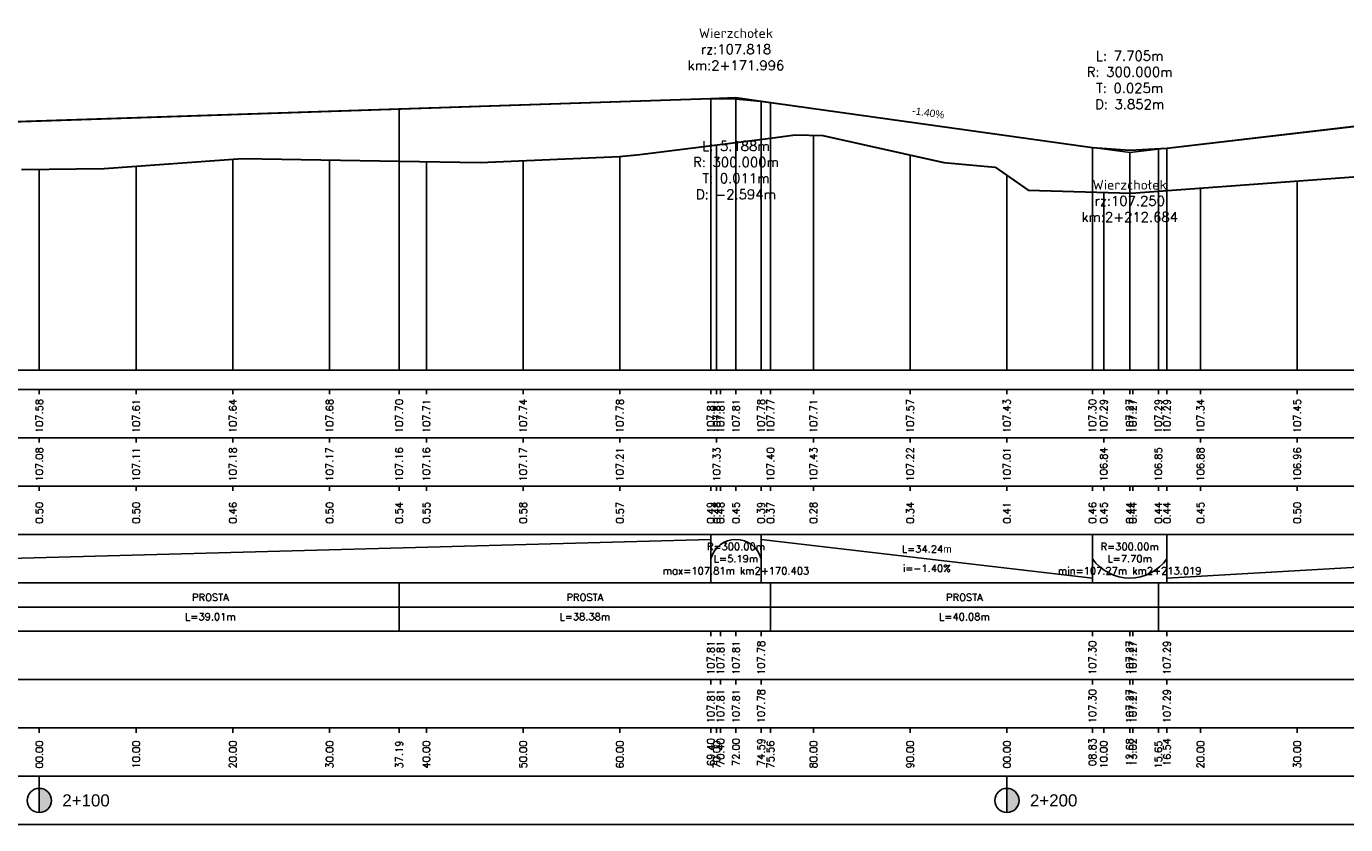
# Model space of a CAD drawing. Extents: x 7529714 to 7537797, y 5723889 to 5727796.
# Tile 17 of 28: x 7535394 to 7535531, y 5725349 to 5725431. Entities that reach past the tile are written whole.
import ezdxf

# ---------------------------------------------------------------- set-up
doc = ezdxf.new("R2010")
doc.units = 0
doc.linetypes.add('HIDDEN', pattern=[9.525, 6.35, -3.175])
for name, color, linetype in [('C-DROGI-PROFILE', 7, 'Continuous'), ('C-DROGI-PROFILE-ETYKIETY', 7, 'Continuous'), ('Niw-opis', 2, 'Continuous')]:
    doc.layers.add(name, color=color, linetype=linetype)
doc.styles.get("Standard").update_dxf_attribs({"font": 'arial.ttf'})

# ---------------------------------------------------------------- blocks, each defined once
blk = doc.blocks.new('kilometraz')
at = {"linetype": 'ByBlock', "lineweight": -2}
blk.add_hatch(color=0, dxfattribs=at).paths.add_polyline_path([(0, -0.5, 0.414214), (0.5, 0, 0.414214), (0, 0.5)])
at = {"color": 0, "linetype": 'ByBlock', "lineweight": -2}
blk.add_line((0, 0.5), (0, -0.5), dxfattribs=at)
blk.add_circle((0, 0), 0.5, dxfattribs=at)

msp = doc.modelspace()

# ---------------------------------------------------------------- linework, layer by layer
at = {"layer": 'C-DROGI-PROFILE', "color": 12, "linetype": 'Continuous', "lineweight": 30, "true_color": 0xdb0000}
for p, q in [((7535512.277, 5725418.817), (7535582.173, 5725427.011)), ((7535318.467, 5725419.067), (7535465.143, 5725423.958)), ((7535465.143, 5725423.958), (7535467.737, 5725423.932)), ((7535467.737, 5725423.932), (7535470.331, 5725423.683)), ((7535470.331, 5725423.683), (7535504.572, 5725418.903)), ((7535504.572, 5725418.903), (7535508.424, 5725418.613)), ((7535508.424, 5725418.613), (7535512.277, 5725418.817))]:
    msp.add_line(p, q, dxfattribs=at)
at = {"layer": 'C-DROGI-PROFILE', "color": 2, "linetype": 'HIDDEN', "lineweight": -3}
for p, q in [((7535465.143, 5725423.958), (7535467.737, 5725424.045)), ((7535467.737, 5725424.045), (7535470.331, 5725423.683)), ((7535504.572, 5725418.903), (7535508.424, 5725418.365)), ((7535508.424, 5725418.365), (7535512.277, 5725418.817))]:
    msp.add_line(p, q, dxfattribs=at)
at = {"layer": 'C-DROGI-PROFILE', "color": 98, "linetype": 'Continuous', "lineweight": 30, "true_color": 0x006100}
for p, q in [((7535457.804, 5725418.161), (7535471.305, 5725419.867)), ((7535471.305, 5725419.867), (7535473.854, 5725420.189)), ((7535473.854, 5725420.189), (7535476.697, 5725420.119)), ((7535476.697, 5725420.119), (7535489.23, 5725417.319)), ((7535402.457, 5725416.717), (7535416.732, 5725417.748)), ((7535416.732, 5725417.748), (7535432.927, 5725417.482)), ((7535441.292, 5725417.346), (7535455.712, 5725417.968)), ((7535455.712, 5725417.968), (7535457.804, 5725418.161)), ((7535393.913, 5725416.629), (7535402.457, 5725416.717)), ((7535432.927, 5725417.482), (7535441.292, 5725417.346)), ((7535489.23, 5725417.319), (7535494.51, 5725416.868)), ((7535494.51, 5725416.868), (7535497.943, 5725414.49)), ((7535511.386, 5725414.374), (7535537.718, 5725416.326)), ((7535497.943, 5725414.49), (7535508.574, 5725414.166)), ((7535508.574, 5725414.166), (7535511.386, 5725414.374))]:
    msp.add_line(p, q, dxfattribs=at)
at = {"layer": 'C-DROGI-PROFILE', "color": 1, "linetype": 'Continuous', "lineweight": -3}
for p, q in [((7535465.741, 5725395.868), (7535465.741, 5725419.163)), ((7535471.305, 5725395.868), (7535471.305, 5725419.867)), ((7535475.741, 5725395.868), (7535475.741, 5725420.142)), ((7535415.741, 5725395.868), (7535415.741, 5725417.676)), ((7535455.741, 5725395.868), (7535455.741, 5725417.971)), ((7535485.741, 5725395.868), (7535485.741, 5725418.099)), ((7535395.741, 5725395.868), (7535395.741, 5725416.648)), ((7535405.741, 5725395.868), (7535405.741, 5725416.954)), ((7535425.741, 5725395.868), (7535425.741, 5725417.6)), ((7535432.927, 5725395.868), (7535432.927, 5725417.482)), ((7535435.741, 5725395.868), (7535435.741, 5725417.437)), ((7535445.741, 5725395.868), (7535445.741, 5725417.538)), ((7535495.741, 5725395.868), (7535495.741, 5725416.016)), ((7535525.741, 5725395.868), (7535525.741, 5725415.439)), ((7535505.741, 5725395.868), (7535505.741, 5725414.253)), ((7535511.386, 5725395.868), (7535511.386, 5725414.374)), ((7535515.741, 5725395.868), (7535515.741, 5725414.697)), ((7533295.241, 5725395.868), (7537726.805, 5725395.868)), ((7535395.741, 5725393.868), (7535395.741, 5725393.368)), ((7535405.741, 5725393.868), (7535405.741, 5725393.368)), ((7535415.741, 5725393.868), (7535415.741, 5725393.368)), ((7535425.741, 5725393.868), (7535425.741, 5725393.368)), ((7535432.927, 5725393.868), (7535432.927, 5725393.368)), ((7535435.741, 5725393.868), (7535435.741, 5725393.368)), ((7535445.741, 5725393.868), (7535445.741, 5725393.368)), ((7535455.741, 5725393.868), (7535455.741, 5725393.368)), ((7535465.143, 5725393.868), (7535465.143, 5725393.368)), ((7535465.741, 5725393.868), (7535465.741, 5725393.368)), ((7535466.143, 5725393.868), (7535466.143, 5725393.368)), ((7535467.737, 5725393.868), (7535467.737, 5725393.368)), ((7535470.331, 5725393.868), (7535470.331, 5725393.368)), ((7535471.305, 5725393.868), (7535471.305, 5725393.368)), ((7535475.741, 5725393.868), (7535475.741, 5725393.368)), ((7535485.741, 5725393.868), (7535485.741, 5725393.368)), ((7535495.741, 5725393.868), (7535495.741, 5725393.368)), ((7535504.572, 5725393.868), (7535504.572, 5725393.368)), ((7535505.741, 5725393.868), (7535505.741, 5725393.368)), ((7535508.424, 5725393.868), (7535508.424, 5725393.368)), ((7535508.76, 5725393.868), (7535508.76, 5725393.368)), ((7535511.386, 5725393.868), (7535511.386, 5725393.368)), ((7535512.277, 5725393.868), (7535512.277, 5725393.368)), ((7535515.741, 5725393.868), (7535515.741, 5725393.368)), ((7535525.741, 5725393.868), (7535525.741, 5725393.368)), ((7535395.741, 5725388.868), (7535395.741, 5725388.368)), ((7535405.741, 5725388.868), (7535405.741, 5725388.368)), ((7535415.741, 5725388.868), (7535415.741, 5725388.368)), ((7535425.741, 5725388.868), (7535425.741, 5725388.368)), ((7535435.741, 5725388.868), (7535435.741, 5725388.368)), ((7535445.741, 5725388.868), (7535445.741, 5725388.368)), ((7535455.741, 5725388.868), (7535455.741, 5725388.368)), ((7535465.741, 5725388.868), (7535465.741, 5725388.368)), ((7535475.741, 5725388.868), (7535475.741, 5725388.368)), ((7535485.741, 5725388.868), (7535485.741, 5725388.368)), ((7535495.741, 5725388.868), (7535495.741, 5725388.368)), ((7535505.741, 5725388.868), (7535505.741, 5725388.368)), ((7535515.741, 5725388.868), (7535515.741, 5725388.368)), ((7535525.741, 5725388.868), (7535525.741, 5725388.368)), ((7535395.741, 5725383.868), (7535395.741, 5725383.368)), ((7535405.741, 5725383.868), (7535405.741, 5725383.368)), ((7535415.741, 5725383.868), (7535415.741, 5725383.368)), ((7535425.741, 5725383.868), (7535425.741, 5725383.368)), ((7535432.927, 5725383.868), (7535432.927, 5725383.368)), ((7535435.741, 5725383.868), (7535435.741, 5725383.368)), ((7535445.741, 5725383.868), (7535445.741, 5725383.368)), ((7535455.741, 5725383.868), (7535455.741, 5725383.368)), ((7535465.143, 5725383.868), (7535465.143, 5725383.368)), ((7535465.741, 5725383.868), (7535465.741, 5725383.368)), ((7535466.143, 5725383.868), (7535466.143, 5725383.368)), ((7535467.737, 5725383.868), (7535467.737, 5725383.368)), ((7535470.331, 5725383.868), (7535470.331, 5725383.368)), ((7535471.305, 5725383.868), (7535471.305, 5725383.368)), ((7535475.741, 5725383.868), (7535475.741, 5725383.368)), ((7535485.741, 5725383.868), (7535485.741, 5725383.368)), ((7535495.741, 5725383.868), (7535495.741, 5725383.368)), ((7535504.572, 5725383.868), (7535504.572, 5725383.368)), ((7535505.741, 5725383.868), (7535505.741, 5725383.368)), ((7535508.424, 5725383.868), (7535508.424, 5725383.368)), ((7535508.76, 5725383.868), (7535508.76, 5725383.368)), ((7535511.386, 5725383.868), (7535511.386, 5725383.368)), ((7535512.277, 5725383.868), (7535512.277, 5725383.368)), ((7535515.741, 5725383.868), (7535515.741, 5725383.368)), ((7535525.741, 5725383.868), (7535525.741, 5725383.368)), ((7535465.143, 5725373.868), (7535465.143, 5725378.868)), ((7535470.331, 5725373.868), (7535470.331, 5725378.868)), ((7535504.572, 5725373.868), (7535504.572, 5725378.868)), ((7535512.277, 5725373.868), (7535512.277, 5725378.868)), ((7535432.927, 5725368.868), (7535432.927, 5725373.868)), ((7535471.305, 5725368.868), (7535471.305, 5725373.868)), ((7535511.386, 5725368.868), (7535511.386, 5725373.868)), ((7535465.143, 5725368.868), (7535465.143, 5725368.368)), ((7535466.143, 5725368.868), (7535466.143, 5725368.368)), ((7535467.737, 5725368.868), (7535467.737, 5725368.368)), ((7535470.331, 5725368.868), (7535470.331, 5725368.368)), ((7535504.572, 5725368.868), (7535504.572, 5725368.368)), ((7535508.424, 5725368.868), (7535508.424, 5725368.368)), ((7535508.76, 5725368.368), (7535508.76, 5725368.868)), ((7535512.277, 5725368.868), (7535512.277, 5725368.368)), ((7535465.143, 5725363.868), (7535465.143, 5725363.368)), ((7535466.143, 5725363.868), (7535466.143, 5725363.368)), ((7535467.737, 5725363.868), (7535467.737, 5725363.368)), ((7535470.331, 5725363.868), (7535470.331, 5725363.368)), ((7535504.572, 5725363.868), (7535504.572, 5725363.368)), ((7535508.424, 5725363.868), (7535508.424, 5725363.368)), ((7535508.76, 5725363.368), (7535508.76, 5725363.868)), ((7535512.277, 5725363.868), (7535512.277, 5725363.368)), ((7535395.741, 5725358.868), (7535395.741, 5725358.368)), ((7535405.741, 5725358.868), (7535405.741, 5725358.368)), ((7535415.741, 5725358.868), (7535415.741, 5725358.368)), ((7535425.741, 5725358.868), (7535425.741, 5725358.368)), ((7535432.927, 5725358.868), (7535432.927, 5725358.368)), ((7535435.741, 5725358.868), (7535435.741, 5725358.368)), ((7535445.741, 5725358.868), (7535445.741, 5725358.368)), ((7535455.741, 5725358.868), (7535455.741, 5725358.368)), ((7535465.143, 5725358.868), (7535465.143, 5725358.368)), ((7535465.741, 5725358.868), (7535465.741, 5725358.368)), ((7535466.143, 5725358.868), (7535466.143, 5725358.368)), ((7535467.737, 5725358.868), (7535467.737, 5725358.368)), ((7535470.331, 5725358.868), (7535470.331, 5725358.368)), ((7535471.305, 5725358.868), (7535471.305, 5725358.368)), ((7535475.741, 5725358.868), (7535475.741, 5725358.368)), ((7535485.741, 5725358.868), (7535485.741, 5725358.368)), ((7535495.741, 5725358.868), (7535495.741, 5725358.368)), ((7535504.572, 5725358.868), (7535504.572, 5725358.368)), ((7535505.741, 5725358.868), (7535505.741, 5725358.368)), ((7535508.424, 5725358.868), (7535508.424, 5725358.368)), ((7535508.76, 5725358.868), (7535508.76, 5725358.368)), ((7535511.386, 5725358.868), (7535511.386, 5725358.368)), ((7535512.277, 5725358.868), (7535512.277, 5725358.368)), ((7535515.741, 5725358.868), (7535515.741, 5725358.368)), ((7535525.741, 5725358.868), (7535525.741, 5725358.368)), ((7535395.741, 5725353.868), (7535395.741, 5725352.368)), ((7535495.741, 5725353.868), (7535495.741, 5725352.368))]:
    msp.add_line(p, q, dxfattribs=at)
at = {"layer": 'C-DROGI-PROFILE', "color": 2, "linetype": 'Continuous', "lineweight": -3}
for p, q in [((7535318.467, 5725374.368), (7535465.143, 5725378.368)), ((7535470.331, 5725378.368), (7535504.572, 5725374.368)), ((7535512.277, 5725374.368), (7535582.173, 5725378.368)), ((7535326.444, 5725371.368), (7535629.483, 5725371.368))]:
    msp.add_line(p, q, dxfattribs=at)
at = {"layer": 'C-DROGI-PROFILE', "color": 12, "linetype": 'Continuous', "lineweight": 30, "true_color": 0xdb0000}
msp.add_lwpolyline([(7534769.387, 5725423.051), (7535060.874, 5725422.064), (7535083.66, 5725421.269), (7535085.741, 5725421.304), (7535087.822, 5725421.556), (7535102.083, 5725424.026), (7535105.741, 5725424.437), (7535109.398, 5725424.401), (7535145.741, 5725421.833), (7535160.249, 5725421.728), (7535165.138, 5725422.855), (7535178.541, 5725422.403), (7535259.797, 5725424.989), (7535264.099, 5725424.818), (7535314.12, 5725419.237), (7535316.293, 5725419.073), (7535318.467, 5725419.067), (7535465.143, 5725423.958), (7535467.737, 5725423.932), (7535470.331, 5725423.683), (7535504.572, 5725418.903), (7535508.424, 5725418.613), (7535512.277, 5725418.817), (7535582.173, 5725427.011)], dxfattribs=at)
at = {"layer": 'C-DROGI-PROFILE', "color": 2, "linetype": 'Continuous', "lineweight": -3, "extrusion": (0, 0, -1)}
msp.add_arc((-7535467.737, 5725375.686), 2.682, 14.73446, 165.26554, dxfattribs=at)
at = {"layer": 'C-DROGI-PROFILE', "color": 2, "linetype": 'Continuous', "lineweight": -3}
msp.add_arc((7535508.424, 5725379.078), 4.71, 215.12542, 324.87458, dxfattribs=at)
at = {"layer": 'C-DROGI-PROFILE', "color": 1, "linetype": 'Continuous', "lineweight": -3}
for points in [[(7533295.741, 5725388.868), (7537726.805, 5725388.868), (7537726.805, 5725393.868), (7533295.741, 5725393.868)], [(7533295.741, 5725383.868), (7537726.805, 5725383.868), (7537726.805, 5725388.868), (7533295.741, 5725388.868)], [(7533295.741, 5725378.868), (7537726.805, 5725378.868), (7537726.805, 5725383.868), (7533295.741, 5725383.868)], [(7533295.741, 5725373.868), (7537726.805, 5725373.868), (7537726.805, 5725378.868), (7533295.741, 5725378.868)], [(7533295.741, 5725368.868), (7537726.805, 5725368.868), (7537726.805, 5725373.868), (7533295.741, 5725373.868)], [(7533295.741, 5725363.868), (7537726.805, 5725363.868), (7537726.805, 5725368.868), (7533295.741, 5725368.868)], [(7533295.741, 5725358.868), (7537726.805, 5725358.868), (7537726.805, 5725363.868), (7533295.741, 5725363.868)], [(7533295.741, 5725353.868), (7537726.805, 5725353.868), (7537726.805, 5725358.868), (7533295.741, 5725358.868)], [(7533295.741, 5725348.868), (7537726.805, 5725348.868), (7537726.805, 5725353.868), (7533295.741, 5725353.868)]]:
    msp.add_3dface(points, dxfattribs=at)
at = {"layer": 'C-DROGI-PROFILE-ETYKIETY', "color": 3, "linetype": 'Continuous', "lineweight": -3}
for p, q in [((7535465.143, 5725423.958), (7535465.143, 5725395.868)), ((7535467.737, 5725424.045), (7535467.737, 5725395.868)), ((7535470.331, 5725423.683), (7535470.331, 5725395.868)), ((7535504.572, 5725418.903), (7535504.572, 5725395.868)), ((7535508.424, 5725418.365), (7535508.424, 5725395.868)), ((7535512.277, 5725418.817), (7535512.277, 5725395.868))]:
    msp.add_line(p, q, dxfattribs=at)
at = {"layer": 'C-DROGI-PROFILE-ETYKIETY', "color": 2, "linetype": 'Continuous', "lineweight": -3}
for p, q in [((7535471.305, 5725423.547), (7535471.305, 5725395.868)), ((7535432.927, 5725422.884), (7535432.927, 5725395.868)), ((7535511.386, 5725418.726), (7535511.386, 5725395.868))]:
    msp.add_line(p, q, dxfattribs=at)
at = {"layer": 'Niw-opis', "color": 2}
msp.add_lwpolyline([(7533295.741, 5725395.868), (7537726.805, 5725395.868)], dxfattribs=at)
at = {"layer": 'Niw-opis'}
msp.add_lwpolyline([(7533295.741, 5725395.868), (7537726.805, 5725395.868)], dxfattribs=at)

# ---------------------------------------------------------------- block references
at = {"layer": 'C-DROGI-PROFILE-ETYKIETY', "linetype": 'Continuous', "lineweight": -3, "xscale": 2.499999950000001, "yscale": 2.499999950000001, "zscale": 2.499999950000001, "rotation": 8.53773646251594e-07}
for p in [(7535395.741, 5725351.368), (7535495.741, 5725351.368)]:
    msp.add_blockref('kilometraz', p, dxfattribs=at)

# ---------------------------------------------------------------- texts
at = {"layer": 'C-DROGI-PROFILE-ETYKIETY', "color": 2, "linetype": 'Continuous', "lineweight": -3, "char_height": 1, "attachment_point": 5}
for s, insert in [('{\\Fsimplex.shx|c238;Wierzchołek\\Prz:107.818\\Pkm:2+171.996}', (7535467.737, 5725429.045)), ('{\\Fsimplex.shx|c238;L: 7.705m\\PR: 300.000m\\PT: 0.025m\\PD: 3.852m}', (7535508.424, 5725425.865)), ('{\\Fsimplex.shx|c238;L: 5.188m\\PR: 300.000m\\PT: 0.011m\\PD: -2.594m}', (7535467.737, 5725416.545)), ('{\\Fsimplex.shx|c238;Wierzchołek\\Prz:107.250\\Pkm:2+212.684}', (7535508.424, 5725413.365))]:
    msp.add_mtext(s, dxfattribs=dict(at, insert=insert))
at = {"layer": 'C-DROGI-PROFILE-ETYKIETY', "color": 2, "linetype": 'Continuous', "lineweight": -3, "insert": (7535487.564, 5725422.097), "char_height": 0.75, "attachment_point": 8, "rotation": 352.05372}
msp.add_mtext('-1.40%', dxfattribs=at)
at = {"layer": 'C-DROGI-PROFILE-ETYKIETY', "color": 7, "linetype": 'Continuous', "lineweight": -3, "char_height": 0.75, "attachment_point": 5, "rotation": 90}
for s, insert in [('{\\Fsimplex.shx|c238;107.58}', (7535395.741, 5725391.118)), ('{\\Fsimplex.shx|c238;107.61}', (7535405.741, 5725391.118)), ('{\\Fsimplex.shx|c238;107.64}', (7535415.741, 5725391.118)), ('{\\Fsimplex.shx|c238;107.68}', (7535425.741, 5725391.118)), ('{\\Fsimplex.shx|c238;107.70}', (7535432.927, 5725391.118)), ('{\\Fsimplex.shx|c238;107.71}', (7535435.741, 5725391.118)), ('{\\Fsimplex.shx|c238;107.74}', (7535445.741, 5725391.118)), ('{\\Fsimplex.shx|c238;107.78}', (7535455.741, 5725391.118)), ('{\\Fsimplex.shx|c238;107.81}', (7535465.143, 5725391.118)), ('{\\Fsimplex.shx|c238;107.81}', (7535465.741, 5725391.118)), ('{\\Fsimplex.shx|c238;107.81}', (7535466.143, 5725391.118)), ('{\\Fsimplex.shx|c238;107.81}', (7535467.737, 5725391.118)), ('{\\Fsimplex.shx|c238;107.78}', (7535470.331, 5725391.118)), ('{\\Fsimplex.shx|c238;107.77}', (7535471.305, 5725391.118)), ('{\\Fsimplex.shx|c238;107.71}', (7535475.741, 5725391.118)), ('{\\Fsimplex.shx|c238;107.57}', (7535485.741, 5725391.118)), ('{\\Fsimplex.shx|c238;107.43}', (7535495.741, 5725391.118)), ('{\\Fsimplex.shx|c238;107.30}', (7535504.572, 5725391.118)), ('{\\Fsimplex.shx|c238;107.29}', (7535505.741, 5725391.118)), ('{\\Fsimplex.shx|c238;107.27}', (7535508.424, 5725391.118)), ('{\\Fsimplex.shx|c238;107.27}', (7535508.76, 5725391.118)), ('{\\Fsimplex.shx|c238;107.27}', (7535508.76, 5725391.118)), ('{\\Fsimplex.shx|c238;107.29}', (7535511.386, 5725391.118)), ('{\\Fsimplex.shx|c238;107.29}', (7535512.277, 5725391.118)), ('{\\Fsimplex.shx|c238;107.34}', (7535515.741, 5725391.118)), ('{\\Fsimplex.shx|c238;107.45}', (7535525.741, 5725391.118)), ('{\\Fsimplex.shx|c238;106.84}', (7535505.741, 5725386.118)), ('{\\Fsimplex.shx|c238;107.08}', (7535395.741, 5725386.118)), ('{\\Fsimplex.shx|c238;107.11}', (7535405.741, 5725386.118)), ('{\\Fsimplex.shx|c238;107.18}', (7535415.741, 5725386.118)), ('{\\Fsimplex.shx|c238;107.17}', (7535425.741, 5725386.118)), ('{\\Fsimplex.shx|c238;107.16}', (7535432.927, 5725386.118)), ('{\\Fsimplex.shx|c238;107.16}', (7535435.741, 5725386.118)), ('{\\Fsimplex.shx|c238;107.17}', (7535445.741, 5725386.118)), ('{\\Fsimplex.shx|c238;107.21}', (7535455.741, 5725386.118)), ('{\\Fsimplex.shx|c238;107.33}', (7535465.741, 5725386.118)), ('{\\Fsimplex.shx|c238;107.40}', (7535471.305, 5725386.118)), ('{\\Fsimplex.shx|c238;107.43}', (7535475.741, 5725386.118)), ('{\\Fsimplex.shx|c238;107.22}', (7535485.741, 5725386.118)), ('{\\Fsimplex.shx|c238;107.01}', (7535495.741, 5725386.118)), ('{\\Fsimplex.shx|c238;106.85}', (7535511.386, 5725386.118)), ('{\\Fsimplex.shx|c238;106.88}', (7535515.741, 5725386.118)), ('{\\Fsimplex.shx|c238;106.96}', (7535525.741, 5725386.118)), ('{\\Fsimplex.shx|c238;0.50}', (7535395.741, 5725381.118)), ('{\\Fsimplex.shx|c238;0.50}', (7535405.741, 5725381.118)), ('{\\Fsimplex.shx|c238;0.46}', (7535415.741, 5725381.118)), ('{\\Fsimplex.shx|c238;0.50}', (7535425.741, 5725381.118)), ('{\\Fsimplex.shx|c238;0.54}', (7535432.927, 5725381.118)), ('{\\Fsimplex.shx|c238;0.55}', (7535435.741, 5725381.118)), ('{\\Fsimplex.shx|c238;0.58}', (7535445.741, 5725381.118)), ('{\\Fsimplex.shx|c238;0.57}', (7535455.741, 5725381.118)), ('{\\Fsimplex.shx|c238;0.49}', (7535465.143, 5725381.118)), ('{\\Fsimplex.shx|c238;0.48}', (7535465.741, 5725381.118)), ('{\\Fsimplex.shx|c238;0.48}', (7535466.143, 5725381.118)), ('{\\Fsimplex.shx|c238;0.45}', (7535467.737, 5725381.118)), ('{\\Fsimplex.shx|c238;0.39}', (7535470.331, 5725381.118)), ('{\\Fsimplex.shx|c238;0.37}', (7535471.305, 5725381.118)), ('{\\Fsimplex.shx|c238;0.28}', (7535475.741, 5725381.118)), ('{\\Fsimplex.shx|c238;0.34}', (7535485.741, 5725381.118)), ('{\\Fsimplex.shx|c238;0.41}', (7535495.741, 5725381.118)), ('{\\Fsimplex.shx|c238;0.46}', (7535504.572, 5725381.118)), ('{\\Fsimplex.shx|c238;0.45}', (7535505.741, 5725381.118)), ('{\\Fsimplex.shx|c238;0.44}', (7535508.424, 5725381.118)), ('{\\Fsimplex.shx|c238;0.44}', (7535508.76, 5725381.118)), ('{\\Fsimplex.shx|c238;0.44}', (7535508.76, 5725381.118)), ('{\\Fsimplex.shx|c238;0.44}', (7535511.386, 5725381.118)), ('{\\Fsimplex.shx|c238;0.44}', (7535512.277, 5725381.118)), ('{\\Fsimplex.shx|c238;0.45}', (7535515.741, 5725381.118)), ('{\\Fsimplex.shx|c238;0.50}', (7535525.741, 5725381.118)), ('{\\Fsimplex.shx|c238;107.81}', (7535465.143, 5725366.118)), ('{\\Fsimplex.shx|c238;107.81}', (7535466.143, 5725366.118)), ('{\\Fsimplex.shx|c238;107.81}', (7535467.737, 5725366.118)), ('{\\Fsimplex.shx|c238;107.78}', (7535470.331, 5725366.118)), ('{\\Fsimplex.shx|c238;107.30}', (7535504.572, 5725366.118)), ('{\\Fsimplex.shx|c238;107.27}', (7535508.424, 5725366.118)), ('{\\Fsimplex.shx|c238;107.27}', (7535508.76, 5725366.118)), ('{\\Fsimplex.shx|c238;107.27}', (7535508.76, 5725366.118)), ('{\\Fsimplex.shx|c238;107.29}', (7535512.277, 5725366.118)), ('{\\Fsimplex.shx|c238;107.81}', (7535465.143, 5725361.118)), ('{\\Fsimplex.shx|c238;107.81}', (7535466.143, 5725361.118)), ('{\\Fsimplex.shx|c238;107.81}', (7535467.737, 5725361.118)), ('{\\Fsimplex.shx|c238;107.78}', (7535470.331, 5725361.118)), ('{\\Fsimplex.shx|c238;107.30}', (7535504.572, 5725361.118)), ('{\\Fsimplex.shx|c238;107.27}', (7535508.424, 5725361.118)), ('{\\Fsimplex.shx|c238;107.27}', (7535508.76, 5725361.118)), ('{\\Fsimplex.shx|c238;107.27}', (7535508.76, 5725361.118)), ('{\\Fsimplex.shx|c238;107.29}', (7535512.277, 5725361.118)), ('{\\Fsimplex.shx|c238;00.00}', (7535395.741, 5725356.118)), ('{\\Fsimplex.shx|c238;10.00}', (7535405.741, 5725356.118)), ('{\\Fsimplex.shx|c238;20.00}', (7535415.741, 5725356.118)), ('{\\Fsimplex.shx|c238;30.00}', (7535425.741, 5725356.118)), ('{\\Fsimplex.shx|c238;37.19}', (7535432.927, 5725356.118)), ('{\\Fsimplex.shx|c238;40.00}', (7535435.741, 5725356.118)), ('{\\Fsimplex.shx|c238;50.00}', (7535445.741, 5725356.118)), ('{\\Fsimplex.shx|c238;60.00}', (7535455.741, 5725356.118)), ('{\\Fsimplex.shx|c238;69.40}', (7535465.143, 5725356.368)), ('{\\Fsimplex.shx|c238;70.00}', (7535465.741, 5725356.118)), ('{\\Fsimplex.shx|c238;70.40}', (7535466.143, 5725356.368)), ('{\\Fsimplex.shx|c238;72.00}', (7535467.737, 5725356.368)), ('{\\Fsimplex.shx|c238;74.59}', (7535470.331, 5725356.368)), ('{\\Fsimplex.shx|c238;75.56}', (7535471.305, 5725356.118)), ('{\\Fsimplex.shx|c238;80.00}', (7535475.741, 5725356.118)), ('{\\Fsimplex.shx|c238;90.00}', (7535485.741, 5725356.118)), ('{\\Fsimplex.shx|c238;00.00}', (7535495.741, 5725356.118)), ('{\\Fsimplex.shx|c238;08.83}', (7535504.572, 5725356.368)), ('{\\Fsimplex.shx|c238;10.00}', (7535505.741, 5725356.118)), ('{\\Fsimplex.shx|c238;12.68}', (7535508.424, 5725356.368)), ('{\\Fsimplex.shx|c238;13.02}', (7535508.76, 5725356.368)), ('{\\Fsimplex.shx|c238;13.02}', (7535508.76, 5725356.368)), ('{\\Fsimplex.shx|c238;15.65}', (7535511.386, 5725356.118)), ('{\\Fsimplex.shx|c238;16.54}', (7535512.277, 5725356.368)), ('{\\Fsimplex.shx|c238;20.00}', (7535515.741, 5725356.118)), ('{\\Fsimplex.shx|c238;30.00}', (7535525.741, 5725356.118))]:
    msp.add_mtext(s, dxfattribs=dict(at, insert=insert))
at = {"layer": 'C-DROGI-PROFILE-ETYKIETY', "color": 7, "linetype": 'Continuous', "lineweight": -3}
for s, insert, char_height, attachment_point in [('{\\Fsimplex.shx|c238;R=300.00m\\PL=5.19m\\Pmax=107.81m km2+170.403}', (7535467.737, 5725376.368), 0.75, 5), ('{\\Fsimplex.shx|c238;L=34.24}m', (7535487.451, 5725377.368), 0.75, 5), ('{\\Fsimplex.shx|c238;R=300.00m\\PL=7.70m\\Pmin=107.27m km2+213.019}', (7535508.424, 5725376.368), 0.75, 5), ('{\\Fsimplex.shx|c238;i=-1.40%}', (7535487.451, 5725375.368), 0.75, 5), ('{\\Fsimplex.shx|c238;PROSTA}', (7535413.42, 5725372.368), 0.75, 5), ('{\\Fsimplex.shx|c238;PROSTA}', (7535452.116, 5725372.368), 0.75, 5), ('{\\Fsimplex.shx|c238;PROSTA}', (7535491.345, 5725372.368), 0.75, 5), ('{\\Fsimplex.shx|c238;L=39.01m}', (7535413.42, 5725370.368), 0.75, 5), ('{\\Fsimplex.shx|c238;L=38.38m}', (7535452.116, 5725370.368), 0.75, 5), ('{\\Fsimplex.shx|c238;L=40.08m}', (7535491.345, 5725370.368), 0.75, 5), ('2+100', (7535398.116, 5725351.368), 1.25, 4), ('2+200', (7535498.116, 5725351.368), 1.25, 4)]:
    msp.add_mtext(s, dxfattribs=dict(at, insert=insert, char_height=char_height, attachment_point=attachment_point))

doc.saveas('drawing.dxf')
